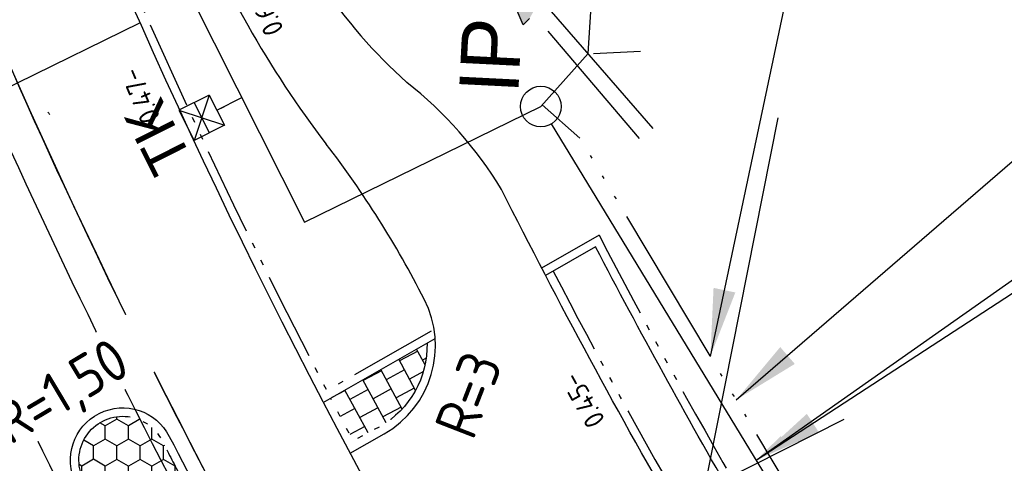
# Model space of a CAD drawing. Header units: metres. Extents: x 121793 to 127505, y 451003 to 453667.
# Tile 24 of 40: x 122166 to 122195, y 452638 to 452651. Entities that reach past the tile are written whole.
import ezdxf
from ezdxf.enums import TextEntityAlignment as Align

# ---------------------------------------------------------------- set-up
doc = ezdxf.new("R2010")
doc.units = ezdxf.units.M
doc.header["$LTSCALE"] = 4
for name, pattern in [('ACAD_ISO06W100', [36, 24, -3, 0, -3, 0, -3, 0, -3]), ('ontwerpbestand sloot WK$0$ONTWERPAS', [3, 2, -0.5, 0, -0.5]), ('ontwerpbestand sloot WK$0$STREEP-2X-PUNT', [1.03, 0.65, -0.1, 0.04, -0.1, 0.04, -0.1]), ('STREEP-3X-PUNT', [1.1700000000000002, 0.65, -0.1, 0.04, -0.1, 0.04, -0.1, 0.04, -0.1]), ('STREEP-4X-PUNT', [1.3100000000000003, 0.65, -0.1, 0.04, -0.1, 0.04, -0.1, 0.04, -0.1, 0.04, -0.1])]:
    doc.linetypes.add(name, pattern=pattern)
for name, color, linetype in [('ontwerpbestand sloot WK$0$WEG-AS-ONTWERP', 2, 'ontwerpbestand sloot WK$0$ONTWERPAS'), ('WEG-NW-ARCERING18', 1, 'Continuous'), ('WEG-NW-BAND 130_150x250mm', 7, 'STREEP-3X-PUNT'), ('WEG-NW-BAND-10_20', 7, 'STREEP-4X-PUNT'), ('WEG-NW-BAND-11_22', 7, 'ontwerpbestand sloot WK$0$STREEP-2X-PUNT'), ('WEG-NW-BERM', 3, 'Continuous'), ('WEG-NW-BSS VOEGSTONE', 1, 'Continuous'), ('WEG-NW-DRAIN', 1, 'ACAD_ISO06W100'), ('WEG-NW-HOOGTE ROTONDE', 4, 'Continuous'), ('WEG-NW-ONTGRAVEN WATERCOMPENSATIE', 1, 'Continuous'), ('WEG-NW-ONTGRAVEN WATERCOMPENSATIE KANT', 3, 'Continuous'), ('WEG-NW-RIOLERING', 4, 'RIOLERING'), ('WEG-NW-RIOLERING KOLKLEIDING 125', 3, 'DRAINAGE'), ('WEG-NW-RIOLERING TEKST 1 op 200', 7, 'Continuous'), ('WEG-NW-RIOLERING TEKST 1 op 500', 7, 'Continuous'), ('WEG-NW-RIOLERING-cont', 4, 'Continuous'), ('WEG-NW-RIOLERING_CONT', 4, 'Continuous'), ('WEG-NW-RIOOL DUIKER', 4, 'Continuous'), ('WEG-NW-VERHARDING', 42, 'Continuous'), ('WEG-NW-WATERGANG', 5, 'Continuous'), ('WEG-XX-HULPLIJNEN', 40, 'Continuous'), ('WEG-XX-TEKST25', 7, 'Continuous'), ('WEG-XX-TEKST25 RADIUS', 7, 'Continuous'), ('WEG-XX-TEKST25 RADIUS 1 op 200', 7, 'Continuous')]:
    doc.layers.add(name, color=color, linetype=linetype)
doc.styles.add('25MM-500', font='provutr.shx', dxfattribs={"height": 1.25})
doc.styles.add('DIMENSIE', font='provutr.shx')
doc.styles.add('ontwerpbestand sloot WK$0$35MM-500', font='provutr.shx', dxfattribs={"height": 1.75})
doc.styles.add('STANDAARD', font='isocp2.shx')
doc.linetypes.add('DRAINAGE', pattern='A,0.4,-0.1,[202,BLOK.SHX,S=0.125,R=0,X=0,Y=0],-0.2', length=0.7000000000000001)
doc.linetypes.add('RIOLERING', pattern='A,0.8,-0.4,[201,BLOK.SHX,S=0.25,R=0,X=0,Y=0],-0.2', length=1.4)
doc.dimstyles.new('WVV500', dxfattribs={"dimtxt": 1.25, "dimasz": 1, "dimexe": 0, "dimexo": 2, "dimgap": 0.5, "dimtad": 1, "dimzin": 0, "dimdsep": 46, "dimtxsty": 'DIMENSIE', "dimcen": 0, "dimdle": 1.25, "dimclrd": 256, "dimclre": 256, "dimclrt": 256, "dimaunit": 2, "dimadec": 0, "dimazin": 0, "dimtfac": 1, "dimtdec": 3, "dimtix": 1, "dimtmove": 2, "dimatfit": 3, "dimfxl": 0, "dimtolj": 1, "dimtzin": 0, "dimarcsym": 0})

# ---------------------------------------------------------------- blocks, each defined once
blk = doc.blocks.new('ontwerpbestand sloot WK$0$IP-O')
at = {"layer": 'WEG-NW-RIOLERING_CONT'}
blk.add_circle((0, 0), 0.6000000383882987, dxfattribs=at)
at = {"layer": 'WEG-NW-RIOLERING_CONT', "style": 'ontwerpbestand sloot WK$0$35MM-500'}
blk.add_attdef('IP', text='', height=1.75, dxfattribs=at).set_placement((7.105427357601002e-15, -1.252481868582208), align=Align.TOP_CENTER)
blk = doc.blocks.new('TK-B')
at = {"layer": 'WEG-NW-RIOLERING-cont'}
for p, q in [((0.5, -1), (-0.5, 0)), ((0.5, 0), (-0.5, -1)), ((0.5, 0), (-0.5, 0)), ((-0.5, -1), (-0.5, 0)), ((0.5, -1), (0.5, 0)), ((0.5, -0.5), (-0.5, -0.5)), ((0.5, -1), (-0.5, -1)), ((0, -1), (0, -1.25))]:
    blk.add_line(p, q, dxfattribs=at)
at = {"layer": 'WEG-NW-RIOLERING-cont', "style": '25MM-500'}
blk.add_text('TK', height=1.25, dxfattribs=at).set_placement((-0.9964536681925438, 0.2941473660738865))

msp = doc.modelspace()

# ---------------------------------------------------------------- hatches: boundary and pattern name
at = {"layer": 'WEG-NW-ARCERING18'}
h = msp.add_hatch(dxfattribs=at)
h.set_pattern_fill('AR-B88', color=256, scale=0.003, angle=118.412, style=0)
h.set_pattern_definition([(118.412, (0, 0), (-0.5361730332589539, -0.2900528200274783), []), (208.412, (0, 0), (-0.3911466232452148, -0.5581393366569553), [0.6096, -0.6096])])
edge = h.paths.add_edge_path()
edge.add_arc((122175.4925886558, 452641.2940723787), 2.749999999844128, 299.8186947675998, 361.5332507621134)
edge.add_line((122178.2416040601, 452641.3676543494), (122175.3960511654, 452639.7416343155))
edge.add_line((122175.3960511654, 452639.7416343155), (122176.0612491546, 452638.4819795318))
edge.add_line((122176.0612491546, 452638.4819795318), (122176.8600456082, 452638.908163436))
edge = h.paths.add_edge_path()
edge.add_arc((122168.2742708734, 452626.2277265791), 7.999999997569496, 196.347986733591, 208.3083342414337)
edge.add_arc((122152.4244335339, 452617.6964526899), 9.999999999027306, 3.7607752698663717, 28.27827789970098, ccw=False)
edge.add_line((122162.4028995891, 452618.3523605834), (122163.5928167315, 452619.0491222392))
edge.add_arc((122152.4244336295, 452617.6964512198), 11.25000000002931, 6.905805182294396, 28.29164053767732)
edge.add_arc((122168.274270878, 452626.2277265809), 6.750000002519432, 194.3817261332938, 208.2916405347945, ccw=False)
edge.add_line((122161.7357994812, 452624.5511551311), (122160.5977117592, 452623.9759627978))
edge = h.paths.add_edge_path()
edge.add_arc((122148.1456954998, 452599.9226812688), 3.500000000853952, 315.675153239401, 341.5968490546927)
edge.add_arc((122160.9552872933, 452595.6607148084), 10.00000000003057, 116.3217622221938, 161.5968490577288, ccw=False)
edge.add_line((122156.5211706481, 452604.6238955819), (122156.708789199, 452604.7167111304))
edge.add_arc((122153.6049075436, 452610.9909376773), 7.000000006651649, 296.3217622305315, 305.5399955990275)
edge.add_line((122157.673805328, 452605.2949679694), (122158.5532713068, 452604.3897108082))
edge.add_arc((122153.6049075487, 452610.9909376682), 8.249999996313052, 296.32176220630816, 306.855694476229, ccw=False)
edge.add_line((122157.2630537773, 452603.5963135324), (122157.0754352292, 452603.5034979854))
edge.add_arc((122160.9552866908, 452595.6607145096), 8.750000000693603, 116.3217578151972, 161.5856133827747)
edge.add_arc((122148.1456955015, 452599.9226812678), 4.749999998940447, 316.2935101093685, 341.61754064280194, ccw=False)
edge.add_line((122151.5794177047, 452596.6406008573), (122150.6495597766, 452597.4771417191))
at = {"layer": 'WEG-NW-BSS VOEGSTONE'}
h = msp.add_hatch(dxfattribs=at)
h.set_pattern_fill('HONEY', color=256, scale=0.125, angle=89.91467925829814)
h.set_pattern_definition([(89.91467925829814, (155312.2297737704, 471396.9035287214), (-0.3428169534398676, 0.5958236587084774), [0.3968749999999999, -0.7937499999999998]), (209.9146792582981, (155312.2297737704, 471396.9035287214), (-0.3445899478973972, -0.594800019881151), [0.396875, -0.79375]), (149.9146792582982, (155312.2297737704, 471396.9035287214), (-0.6874069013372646, 0.001023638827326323), [-0.7937499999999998, 0.3968749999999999])])
h.paths.add_polyline_path([(122170.937584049, 452637.4818921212, -0.001277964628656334), (122170.3949456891, 452638.5219502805, 0.9882885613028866), (122168.100454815, 452637.3318620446, 0.002624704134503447), (122168.6930700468, 452636.1993207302)])

# ---------------------------------------------------------------- linework, layer by layer
at = {"layer": 'WEG-NW-BAND-10_20'}
msp.add_lwpolyline([(122221.3495802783, 452652.3651381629), (122201.6964153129, 452639.6228756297), (122195.8650535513, 452635.1097937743, -0.4645503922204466), (122187.5255196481, 452636.8971820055, -0.01156351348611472), (122183.3211083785, 452644.5581473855), (122181.6181286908, 452643.5850222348)], format="xyb", dxfattribs=at)
at = {"layer": 'WEG-NW-BAND-10_20', "flags": 128}
msp.add_lwpolyline([(122178.2416040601, 452641.3676543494, -0.2759837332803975), (122176.8600456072, 452638.9081634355), (122176.0612491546, 452638.4819795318), (122175.3999383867, 452639.7342732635)], format="xyb", dxfattribs=at)
at = {"layer": 'WEG-NW-BAND-11_22', "flags": 128}
msp.add_lwpolyline([(122170.937584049, 452637.4818921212), (122168.6930700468, 452636.1993207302, -0.002624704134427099), (122168.100454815, 452637.3318620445, -1.000075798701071), (122170.4090540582, 452638.4947442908, 0.001244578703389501)], format="xyb", close=True, dxfattribs=at)
at = {"layer": 'WEG-NW-BAND-11_22'}
msp.add_arc((122348.8401764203, 452730.381803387), 195.7, 193.1466588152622, 207.5178719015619, dxfattribs=at)
at = {"layer": 'WEG-NW-BERM', "linetype": 'Continuous', "elevation": 110, "flags": 128}
msp.add_lwpolyline([(122184.5121064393, 452647.4159909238), (122181.8171263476, 452650.5824779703)], dxfattribs=at)
at = {"layer": 'WEG-NW-ONTGRAVEN WATERCOMPENSATIE KANT', "flags": 128}
msp.add_lwpolyline([(122181.27, 452650.96), (122181.0814360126, 452650.7667801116), (122177.899264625, 452658.2325973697)], dxfattribs=at)
at = {"layer": 'WEG-NW-RIOLERING KOLKLEIDING 125', "ltscale": 0.75}
msp.add_lwpolyline([(122172.0345072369, 452648.2510546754), (122172.7729423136, 452648.6228011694)], dxfattribs=at)
at = {"layer": 'WEG-NW-RIOOL DUIKER', "flags": 128}
for points in [[(122182.9960393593, 452649.9257292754), (122183.0899347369, 452651.3129594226)], [(122183.1615246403, 452649.9257292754), (122184.5487547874, 452649.9973191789)]]:
    msp.add_lwpolyline(points, dxfattribs=at)
at = {"layer": 'WEG-NW-RIOOL DUIKER', "elevation": 110, "flags": 128}
for points in [[(122181.6029721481, 452648.3575574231), (122182.9960393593, 452649.9257292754)], [(122194.0110420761, 452627.9760914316), (122181.9149762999, 452647.8450601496)]]:
    msp.add_lwpolyline(points, dxfattribs=at)
at = {"layer": 'WEG-NW-VERHARDING'}
msp.add_lwpolyline([(122221.4855849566, 452652.155369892), (122201.8411748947, 452639.4187836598), (122196.0180646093, 452634.9120878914, -0.4643187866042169), (122187.3070152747, 452636.7756306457, -0.01121380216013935), (122183.2192991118, 452644.2120336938), (122181.7421628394, 452643.3679611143)], format="xyb", dxfattribs=at)
at = {"layer": 'WEG-NW-VERHARDING', "flags": 128}
msp.add_lwpolyline([(122204.1707615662, 452639.072092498), (122197.066895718, 452633.5741965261, -0.4681111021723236), (122185.8026077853, 452635.9839500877, -0.01499368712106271), (122180.4425933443, 452645.9088286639, 24.87617095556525)], format="xyb", dxfattribs=at)
at = {"layer": 'WEG-NW-VERHARDING', "linetype": 'Continuous', "flags": 128}
for points in [[(122175.1788697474, 452639.6175314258), (122178.4850398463, 452641.5067596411)], [(122175.9732812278, 452638.1135041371), (122176.9809984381, 452638.6893389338)]]:
    msp.add_lwpolyline(points, dxfattribs=at)
at = {"layer": 'WEG-NW-VERHARDING', "flags": 128}
msp.add_lwpolyline([(122170.6316354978, 452638.6085842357, 0.00982230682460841), (122174.934287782, 452630.6972156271), (122177.4522860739, 452626.2906909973, -0.9999999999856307), (122174.8475526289, 452624.8022812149), (122170.1388291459, 452633.0425989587, -0.009731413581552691), (122167.8777852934, 452637.2181969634, -0.9999999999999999)], format="xyb", close=True, dxfattribs=at)
at = {"layer": 'WEG-NW-VERHARDING'}
for centre, radius, start, end in [((122348.8401764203, 452730.381803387), 195.95, 193.1466588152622, 209.6516068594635), ((122253.478254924, 452680.6927899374), 100, 192.6333079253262, 209.744726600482), ((122187.1115895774, 452659.8050462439), 14.30831305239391, 197.6477407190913, 228.6024857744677), ((122199.0859012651, 452665.4880682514), 30, 201.3701872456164, 217.4457156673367), ((122170.2350406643, 452639.7104010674), 11.94213701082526, 31.26777084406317, 51.61881983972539), ((122301.199613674, 452730.5258364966), 157.4, 211.534849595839, 211.5695054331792), ((122151.4501163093, 452629.007498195), 30.00000000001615, 27.0817884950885, 37.44571566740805), ((122175.4925886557, 452641.2940723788), 3, 299.7447266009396, 27.19978351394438)]:
    msp.add_arc(centre, radius, start, end, dxfattribs=at)
at = {"layer": 'WEG-NW-WATERGANG', "elevation": 110, "flags": 128}
msp.add_lwpolyline([(122184.9200124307, 452647.7042119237), (122181.0720662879, 452652.1472466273)], dxfattribs=at)
at = {"layer": 'WEG-XX-HULPLIJNEN', "color": 6}
msp.add_lwpolyline([(122178.2550110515, 452623.7773478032), (122174.4567533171, 452630.4243405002, -0.0424683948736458), (122160.1167224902, 452661.3439535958, -0.1284343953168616)], format="xyb", dxfattribs=at)
at = {"layer": 'WEG-XX-HULPLIJNEN', "flags": 128}
for points in [[(122169.5135015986, 452551.6650482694), (122188.6142213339, 452648.02861654)], [(122159.8950613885, 452623.6208415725), (122190.5600421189, 452639.1189982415)]]:
    msp.add_lwpolyline(points, dxfattribs=at)

# ---------------------------------------------------------------- block references
ref = msp.add_blockref('ontwerpbestand sloot WK$0$IP-O', (122181.6029721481, 452648.3575574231, 110), dxfattribs=dict(rotation=87.1389655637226))
ref.add_attrib('IP', 'IP', dxfattribs={"layer": 'WEG-NW-RIOLERING_CONT', "height": 1.75, "rotation": 87.1389655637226, "style": 'ontwerpbestand sloot WK$0$35MM-500'}).set_placement((122179.2426387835, 452649.9099460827, 110), align=Align.TOP_CENTER)

# ---------------------------------------------------------------- leaders
at = {"layer": 'WEG-NW-RIOLERING TEKST 1 op 200', "annotation_type": 0, "has_hookline": 1, "hookline_direction": 0, "text_width": 8.769869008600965, "horizontal_direction": (-0.515511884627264, 0.8568824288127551, 0)}
msp.add_leader([(122187.963009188, 452637.9105757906), (122210.9387316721, 452654.0916354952), (122210.4232197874, 452654.9485179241)], dimstyle='WVV500', override={"dimasz": 1}, dxfattribs=at)
at = {"layer": 'WEG-NW-RIOLERING TEKST 1 op 200'}
msp.add_leader([(122187.3750314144, 452639.6945535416), (122200.9304461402, 452651.4176498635)], dimstyle='WVV500', override={"dimasz": 2}, dxfattribs=at)
at = {"layer": 'WEG-NW-RIOLERING TEKST 1 op 500', "annotation_type": 0, "has_hookline": 1, "hookline_direction": 0, "horizontal_direction": (-0.515511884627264, 0.8568824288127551, 0)}
for points, text_width in [([(122186.6099737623, 452640.9763747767), (122195.0381111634, 452680.6653334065), (122194.0070873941, 452682.3790982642)], 12.79530460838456), ([(122187.963009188, 452637.9105757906), (122211.4542435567, 452653.2347530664), (122210.4232197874, 452654.9485179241)], 21.92467252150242)]:
    msp.add_leader(points, dimstyle='WVV500', override={"dimasz": 2}, dxfattribs=dict(at, text_width=text_width))

# ---------------------------------------------------------------- next in the draw order: texts
at = {"layer": 'WEG-NW-HOOGTE ROTONDE', "insert": (122182.998979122, 452638.7916312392), "char_height": 0.6, "width": 1.829177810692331, "attachment_point": 1, "rotation": 119.04762323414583, "style": 'STANDAARD', "bg_fill": 3, "box_fill_scale": 1.25, "bg_fill_color": 256, "bg_fill_transparency": 0}
msp.add_mtext('0.45-', dxfattribs=at)
at = {"layer": 'WEG-XX-TEKST25 RADIUS 1 op 200', "insert": (122178.4005023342, 452639.392872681), "char_height": 0.5, "width": 1.037645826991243, "attachment_point": 1, "rotation": 68.7413127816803, "style": 'STANDAARD', "bg_fill": 3, "box_fill_scale": 1.25, "bg_fill_color": 256, "bg_fill_transparency": 0}
msp.add_mtext('R=3', dxfattribs=at)

# ---------------------------------------------------------------- next in the draw order: linework, layer by layer
at = {"layer": 'WEG-NW-BAND 130_150x250mm'}
msp.add_lwpolyline([(122222.0669298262, 452650.9904005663), (122204.0177508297, 452639.2697986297), (122196.9132637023, 452633.7714218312, -0.4683559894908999), (122186.0214929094, 452636.1048455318, -0.01242722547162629), (122181.9679650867, 452643.4969901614, -0.01500052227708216)], format="xyb", dxfattribs=at)
at = {"layer": 'WEG-NW-BAND-11_22'}
msp.add_lwpolyline([(122178.3610056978, 452641.7238207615), (122175.2788580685, 452639.9626045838, -0.1883552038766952)], format="xyb", dxfattribs=at)
at = {"layer": 'WEG-NW-DRAIN', "ltscale": 0.05, "flags": 128}
msp.add_lwpolyline([(122190.4453438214, 452634.5503769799), (122182.7746037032, 452647.4023725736), (122181.6454840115, 452648.4054129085)], dxfattribs=at)
at = {"layer": 'WEG-XX-HULPLIJNEN', "color": 6}
msp.add_lwpolyline([(122179.1232555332, 452624.2734843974), (122175.3249977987, 452630.9204770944, -0.04246839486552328), (122161.0563104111, 452661.686261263, -0.1284343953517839)], format="xyb", dxfattribs=at)

# ---------------------------------------------------------------- next in the draw order: texts
at = {"layer": 'WEG-NW-HOOGTE ROTONDE', "char_height": 0.6, "width": 1.829177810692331, "attachment_point": 1, "rotation": 112.78964039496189, "style": 'STANDAARD', "bg_fill": 3, "box_fill_scale": 1.25, "bg_fill_color": 256, "bg_fill_transparency": 0}
for s, insert in [('0.62-', (122173.4721963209, 452650.3796648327)), ('0.47-', (122169.8272326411, 452647.784957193))]:
    msp.add_mtext(s, dxfattribs=dict(at, insert=insert))

# ---------------------------------------------------------------- next in the draw order: hatches: boundary and pattern name
at = {"layer": 'WEG-NW-ONTGRAVEN WATERCOMPENSATIE', "ltscale": 0.01}
h = msp.add_hatch(dxfattribs=at)
h.set_pattern_fill('SACNCR', color=256, scale=0.2)
h.set_pattern_definition([(45, (0, 0), (-0.3367596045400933, 0.3367596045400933), []), (45, (0.33676, 0), (-0.3367596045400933, 0.3367596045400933), [0, -0.4762500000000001])])
edge = h.paths.add_edge_path()
edge.add_line((122161.01005474, 452765.797066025), (122162.1050802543, 452777.6067367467))
edge.add_line((122162.1050802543, 452777.6067367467), (122163.630209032, 452789.1473929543))
edge.add_line((122163.630209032, 452789.1473929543), (122165.0590051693, 452796.9376627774))
edge.add_line((122165.0590051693, 452796.9376627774), (122166.4383015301, 452804.6551065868))
edge.add_line((122166.4383015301, 452804.6551065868), (122167.7306889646, 452812.5304375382))
edge.add_line((122167.7306889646, 452812.5304375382), (122169.659553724, 452820.3330321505))
edge.add_line((122169.659553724, 452820.3330321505), (122171.5076404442, 452827.8034670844))
edge.add_line((122171.5076404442, 452827.8034670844), (122173.383170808, 452835.6894924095))
edge.add_line((122173.383170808, 452835.6894924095), (122175.2838517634, 452843.3061771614))
edge.add_line((122175.2838517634, 452843.3061771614), (122177.2673496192, 452850.9009385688))
edge.add_line((122177.2673496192, 452850.9009385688), (122179.3409784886, 452858.6223856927))
edge.add_line((122179.3409784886, 452858.6223856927), (122181.4193957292, 452866.1775518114))
edge.add_line((122181.4193957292, 452866.1775518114), (122183.7462451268, 452873.7400614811))
edge.add_line((122183.7462451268, 452873.7400614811), (122186.0177518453, 452881.1840474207))
edge.add_line((122186.0177518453, 452881.1840474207), (122188.057177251, 452888.9871100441))
edge.add_line((122188.057177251, 452888.9871100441), (122188.3297266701, 452890.0161905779))
edge.add_arc((122193.1630834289, 452888.7360880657), 4.999999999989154, 96.04918798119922, 165.165936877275, ccw=False)
edge.add_line((122192.6361723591, 452893.7082470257), (122193.4628176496, 452893.7958485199))
edge.add_line((122193.4628176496, 452893.7958485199), (122193.247, 452893.3925))
edge.add_line((122193.247, 452893.3925), (122193.14, 452892.71))
edge.add_line((122193.14, 452892.71), (122192.61, 452891.67))
edge.add_line((122192.61, 452891.67), (122191.52, 452888.7700000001))
edge.add_line((122191.52, 452888.7700000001), (122190.43, 452885.8700000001))
edge.add_line((122190.43, 452885.8700000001), (122188.35, 452879.23))
edge.add_line((122188.35, 452879.23), (122185.87, 452870.8))
edge.add_line((122185.87, 452870.8), (122184.17, 452865.32))
edge.add_line((122184.17, 452865.32), (122182.3, 452858.27))
edge.add_line((122182.3, 452858.27), (122180.45, 452851.61))
edge.add_line((122180.45, 452851.61), (122179.01, 452845.4200000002))
edge.add_line((122179.01, 452845.4200000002), (122177.05, 452838.4000000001))
edge.add_line((122177.05, 452838.4000000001), (122173.78, 452826.91))
edge.add_line((122173.78, 452826.91), (122171.13, 452816.11))
edge.add_line((122171.13, 452816.11), (122170.02, 452811.08))
edge.add_line((122170.02, 452811.08), (122168.545, 452804.115))
edge.add_line((122168.545, 452804.115), (122166.52, 452794.02))
edge.add_line((122166.52, 452794.02), (122165.66, 452788.9600000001))
edge.add_line((122165.66, 452788.9600000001), (122164.89, 452785.07))
edge.add_line((122164.89, 452785.07), (122164.39, 452780.82))
edge.add_line((122164.39, 452780.82), (122164.0400000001, 452777.7200000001))
edge.add_line((122164.0400000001, 452777.7200000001), (122163.64, 452774.02))
edge.add_line((122163.64, 452774.02), (122163.4584534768, 452771.2279396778))
edge.add_line((122163.4584534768, 452771.2279396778), (122162.79, 452760.6900000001))
edge.add_line((122162.79, 452760.6900000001), (122162.37, 452752.72))
edge.add_line((122162.37, 452752.72), (122162.4, 452748.43))
edge.add_line((122162.4, 452748.43), (122162.24, 452744.1))
edge.add_line((122162.24, 452744.1), (122162.66, 452737.6))
edge.add_line((122162.66, 452737.6), (122163.11, 452733.39))
edge.add_line((122163.11, 452733.39), (122163.7, 452724.81))
edge.add_line((122163.7, 452724.81), (122164.93, 452717.16))
edge.add_line((122164.93, 452717.16), (122165.8, 452710.0700000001))
edge.add_line((122165.8, 452710.0700000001), (122166.91, 452703.2))
edge.add_line((122166.91, 452703.2), (122168.56, 452695.6))
edge.add_line((122168.56, 452695.6), (122169.28, 452692.5800000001))
edge.add_line((122169.28, 452692.5800000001), (122170.13, 452688.96))
edge.add_line((122170.13, 452688.96), (122171.21, 452684.8900000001))
edge.add_line((122171.21, 452684.8900000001), (122172.22, 452681.0499999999))
edge.add_line((122172.22, 452681.0499999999), (122173.31, 452677.44))
edge.add_line((122173.31, 452677.44), (122174.3, 452673.5))
edge.add_line((122174.3, 452673.5), (122175.31, 452670.11))
edge.add_line((122175.31, 452670.11), (122176.38, 452667.11))
edge.add_line((122176.38, 452667.11), (122178.64, 452660.27))
edge.add_line((122178.64, 452660.27), (122180.69, 452655.6))
edge.add_line((122180.69, 452655.6), (122180.965, 452654.9750000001))
edge.add_line((122180.965, 452654.9750000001), (122181.24, 452654.3500000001))
edge.add_line((122181.24, 452654.3500000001), (122181.57, 452653.67))
edge.add_line((122181.57, 452653.67), (122181.72, 452653.2100000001))
edge.add_line((122181.72, 452653.2100000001), (122181.765, 452652.96))
edge.add_line((122181.765, 452652.96), (122181.81, 452652.7100000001))
edge.add_line((122181.81, 452652.7100000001), (122181.775, 452652.52))
edge.add_line((122181.775, 452652.52), (122181.705, 452652.16))
edge.add_line((122181.705, 452652.16), (122181.6, 452651.6899999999))
edge.add_line((122181.6, 452651.6899999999), (122181.49, 452651.35))
edge.add_line((122181.49, 452651.35), (122181.27, 452650.96))
edge.add_line((122181.27, 452650.96), (122181.0814360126, 452650.7667801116))
edge.add_line((122181.0814360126, 452650.7667801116), (122177.899264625, 452658.2325973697))
edge.add_line((122177.899264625, 452658.2325973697), (122175.021031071, 452665.8293774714))
edge.add_line((122175.021031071, 452665.8293774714), (122172.397890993, 452673.1082686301))
edge.add_line((122172.397890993, 452673.1082686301), (122170.0616442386, 452680.5657181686))
edge.add_line((122170.0616442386, 452680.5657181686), (122168.2250257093, 452688.1909203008))
edge.add_line((122168.2250257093, 452688.1909203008), (122166.1469658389, 452695.7636120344))
edge.add_line((122166.1469658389, 452695.7636120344), (122162.7490997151, 452712.6460591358))
edge.add_line((122162.7490997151, 452712.6460591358), (122161.2439917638, 452726.6676580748))
edge.add_line((122161.2439917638, 452726.6676580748), (122160.5928419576, 452734.5207408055))
edge.add_line((122160.5928419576, 452734.5207408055), (122160.4858276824, 452742.1673071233))
edge.add_line((122160.4858276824, 452742.1673071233), (122160.3893652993, 452750.0006493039))
edge.add_line((122160.3893652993, 452750.0006493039), (122160.6245564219, 452757.9276817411))
edge.add_line((122160.6245564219, 452757.9276817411), (122161.0076313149, 452765.7916905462))
edge.add_line((122161.0076313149, 452765.7916905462), (122161.01005474, 452765.797066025))

# ---------------------------------------------------------------- next in the draw order: linework, layer by layer
at = {"layer": 'ontwerpbestand sloot WK$0$WEG-AS-ONTWERP', "linetype": 'ByBlock', "flags": 128}
for points in [[(122175.7641378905, 452622.2912386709), (122169.7481191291, 452632.8193374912, -0.07480169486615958), (122158.9935889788, 452660.5619431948), (122153.503015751, 452683.4876863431, -0.04044602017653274), (122146.0474857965, 452731.4472015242, -0.0605588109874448), (122148.9239477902, 452791.8369410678, -0.02472599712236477), (122161.7616465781, 452849.7875755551), (122178.8310819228, 452912.0815798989), (122193.6034612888, 452981.7107413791, 0.001596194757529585), (122195.9340921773, 452992.7304707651, 0.00889443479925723), (122196.7862918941, 452997.2235228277, 0.09692429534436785), (122195.6220268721, 453046.5828553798, 0.00819391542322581), (122194.4590412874, 453051.4789928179, 0.02969864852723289), (122187.7529447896, 453071.5031291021), (122178.6515455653, 453093.8173820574, 0.005900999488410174), (122171.9222775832, 453109.6655111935), (122167.0564025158, 453120.7797389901, 0.008398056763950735), (122158.1429964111, 453139.9504756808, 0.00572054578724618), (122145.1402630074, 453166.3875039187), (122142.754893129, 453170.912365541)], [(122162.7260946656, 452849.5233031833, 0.02472599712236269), (122149.9097742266, 452791.6691726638, 0.06055881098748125), (122147.0447951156, 452731.5205099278, 0.04643566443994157), (122156.2266986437, 452676.7762807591, 0.06233367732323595), (122175.3249977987, 452630.9204770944), (122179.1232555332, 452624.2734843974)]]:
    msp.add_lwpolyline(points, format="xyb", dxfattribs=at)
at = {"layer": 'WEG-NW-RIOLERING KOLKLEIDING 125', "ltscale": 0.75}
msp.add_lwpolyline([(122165.5944882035, 452664.1335115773), (122166.0535213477, 452664.20960178), (122169.9547045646, 452654.2209322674), (122174.6285483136, 452644.9368361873), (122181.6029721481, 452648.3575574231)], dxfattribs=at)
at = {"layer": 'WEG-XX-TEKST25 RADIUS 1 op 200', "color": 6, "flags": 128}
msp.add_lwpolyline([(122159.7225405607, 452645.909661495), (122162.887313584, 452647.4605329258), (122166.1497899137, 452649.059283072), (122169.7646893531, 452650.8307353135)], dxfattribs=at)

# ---------------------------------------------------------------- next in the draw order: block references
at = {"layer": 'WEG-NW-RIOLERING', "rotation": 116.7653755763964}
msp.add_blockref('TK-B', (122171.1416491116, 452647.8007166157), dxfattribs=at)

# ---------------------------------------------------------------- next in the draw order: texts
at = {"layer": 'WEG-XX-TEKST25 RADIUS 1 op 200', "insert": (122167.0392600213, 452639.6148000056), "char_height": 0.5, "width": 1.815155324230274, "attachment_point": 1, "rotation": 30.823390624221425, "style": 'STANDAARD', "bg_fill": 3, "box_fill_scale": 1.25, "bg_fill_color": 256, "bg_fill_transparency": 0}
msp.add_mtext('R=1,50', dxfattribs=at)

# ---------------------------------------------------------------- next in the draw order: leaders
at = {"layer": 'WEG-XX-TEKST25', "annotation_type": 0, "has_hookline": 1, "hookline_direction": 0, "text_width": 14.50098425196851, "horizontal_direction": (-0.515511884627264, 0.8568824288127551, 0)}
msp.add_leader([(122178.6064660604, 452617.8543216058), (122143.8303636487, 452630.8362230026), (122142.7993398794, 452632.5499878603)], dimstyle='WVV500', override={"dimasz": 2}, dxfattribs=at)

# ---------------------------------------------------------------- next in the draw order: texts
at = {"layer": 'WEG-XX-TEKST25 RADIUS', "char_height": 1.249999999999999, "attachment_point": 1, "style": 'STANDAARD', "bg_fill": 3, "box_fill_scale": 1.25, "bg_fill_color": 256, "bg_fill_transparency": 0}
for s, insert, width, rotation in [('R=1,50', (122165.2834877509, 452639.4160916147), 5.100234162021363, 30.823390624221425), ('R=3', (122178.4341043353, 452638.9123388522), 2.698489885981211, 68.7413127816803)]:
    msp.add_mtext(s, dxfattribs=dict(at, insert=insert, width=width, rotation=rotation))

# ---------------------------------------------------------------- next in the draw order: linework, layer by layer
at = {"layer": 'WEG-NW-VERHARDING'}
msp.add_arc((122348.8401764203, 452730.381803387), 195.95, 193.1466588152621, 209.6516068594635, dxfattribs=at)

doc.saveas('drawing.dxf')
